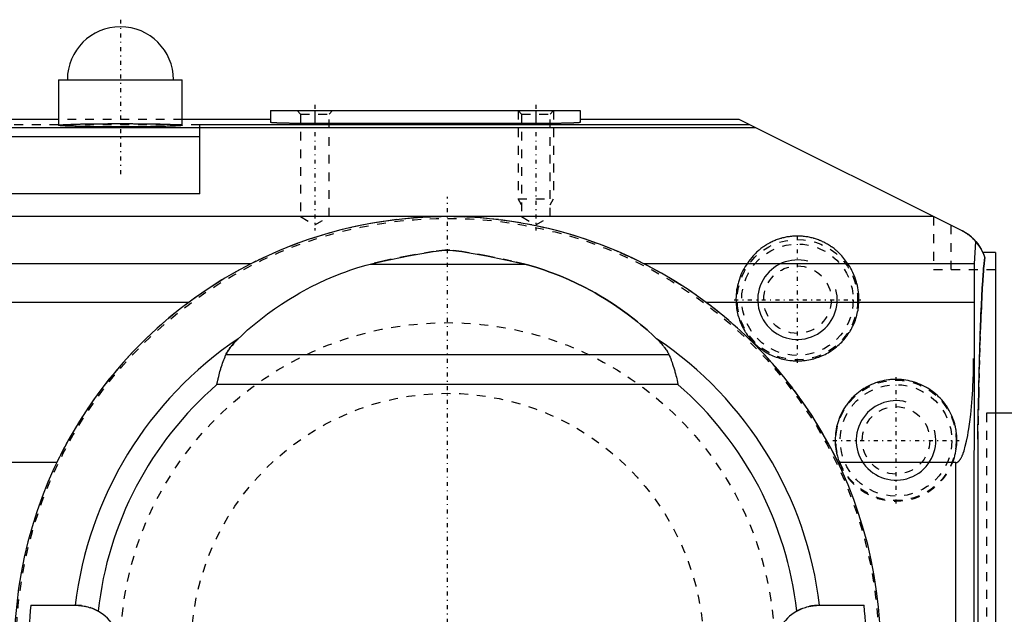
# Model space of a CAD drawing. Extents: x -216 to 565, y -1 to 791.
# Tile 9 of 12: x 52 to 163, y 724 to 791. Entities that reach past the tile are written whole.
import ezdxf

# ---------------------------------------------------------------- set-up
doc = ezdxf.new("R2010")
doc.units = 0
doc.linetypes.add('CENTER', pattern=[1.5, 0.45, -0.5, 0.05, -0.5])
doc.linetypes.add('DASHED', pattern=[2, 1, -1])
for name, color, linetype in [('AM_0', 7, 'CONTINUOUS'), ('AM_10', 7, 'CONTINUOUS'), ('AM_3', 7, 'DASHED'), ('AM_7', 7, 'CENTER')]:
    doc.layers.add(name, color=color, linetype=linetype)

msp = doc.modelspace()

# ---------------------------------------------------------------- linework, layer by layer
at = {"layer": 'AM_0', "color": 7, "linetype": 'CONTINUOUS'}
for p, q in [((56, 784.5), (56, 779.35)), ((56, 784.5), (70, 784.5)), ((70, 779.35), (70, 784.5)), ((80, 781), (80, 779.67)), ((80, 781), (115, 781)), ((85, 781), (85, 779.54)), ((110, 781), (110, 779.54)), ((115, 781), (115, 779.67)), ((56, 780), (40.15, 780)), ((80, 780), (70, 780)), ((133, 780), (115, 780)), ((158.24, 767.38), (133, 780)), ((38.47, 779.08), (72, 779.08)), ((134.22, 779.39), (72, 779.39)), ((72, 771.59), (72, 779.39)), ((134.86, 779.07), (72, 779.07)), ((110, 779.54), (85, 779.54)), ((37.89, 778.08), (72, 778.08)), ((72, 771.59), (34.14, 771.59)), ((155, 769), (32.65, 769)), ((159.61, 763.67), (159.77, 766.19)), ((99.71, 765.21), (100.29, 765.21)), ((162, 764.96), (160.56, 764.96)), ((162, 764.96), (162, 675)), ((77.77, 763.67), (43, 763.67)), ((91.26, 763.63), (108.74, 763.63)), ((159.61, 763.67), (122.23, 763.67)), ((159.58, 681.08), (159.61, 763.67)), ((70.74, 759.3), (43, 759.3)), ((159.56, 759.3), (129.26, 759.3)), ((74.95, 753.4), (125.05, 753.4)), ((126.08, 750), (73.92, 750)), ((164, 746.75), (162, 746.75)), ((160, 743.8), (160, 696.2)), ((55.8, 741.16), (25.74, 741.16)), ((157.53, 741.16), (144.2, 741.16)), ((157.53, 700), (157.53, 741.16)), ((52.86, 725), (58, 725)), ((142, 725), (147.14, 725))]:
    msp.add_line(p, q, dxfattribs=at)
for points in [[(70, 779.35, 0), (70, 779.34, 0), (69.99, 779.34, 0), (69.98, 779.33, 0), (69.97, 779.33, 0), (69.96, 779.33, 0), (69.94, 779.32, 0), (69.91, 779.32, 0), (69.88, 779.31, 0), (69.83, 779.31, 0), (69.79, 779.3, 0), (69.76, 779.3, 0), (69.73, 779.3, 0), (69.68, 779.29, 0), (69.61, 779.29, 0), (69.54, 779.28, 0), (69.47, 779.28, 0), (69.39, 779.27, 0), (69.34, 779.27, 0), (69.3, 779.27, 0), (69.21, 779.26, 0), (69.11, 779.26, 0), (69.06, 779.25, 0), (69.01, 779.25, 0), (68.9, 779.25, 0), (68.79, 779.24, 0), (68.73, 779.24, 0), (68.68, 779.24, 0), (68.55, 779.23, 0), (68.43, 779.23, 0), (68.3, 779.23, 0), (68.16, 779.22, 0), (68.02, 779.22, 0), (67.95, 779.22, 0), (67.88, 779.21, 0), (67.73, 779.21, 0), (67.58, 779.21, 0), (67.42, 779.2, 0), (67.26, 779.2, 0), (67.1, 779.2, 0), (67.02, 779.2, 0), (66.93, 779.19, 0), (66.76, 779.19, 0), (66.59, 779.19, 0), (66.41, 779.19, 0), (66.23, 779.18, 0), (66.05, 779.18, 0), (65.96, 779.18, 0), (65.87, 779.18, 0), (65.68, 779.18, 0), (65.49, 779.17, 0), (65.3, 779.17, 0), (65.1, 779.17, 0), (64.91, 779.17, 0), (64.81, 779.17, 0), (64.71, 779.17, 0), (64.52, 779.17, 0), (64.32, 779.17, 0), (64.12, 779.16, 0), (63.91, 779.16, 0), (63.71, 779.16, 0), (63.61, 779.16, 0), (63.51, 779.16, 0), (63.31, 779.16, 0), (63.1, 779.16, 0), (63, 779.16, 0), (62.9, 779.16, 0), (62.69, 779.16, 0), (62.49, 779.16, 0), (62.39, 779.16, 0), (62.29, 779.16, 0), (62.09, 779.16, 0), (61.88, 779.16, 0), (61.68, 779.17, 0), (61.48, 779.17, 0), (61.29, 779.17, 0), (61.19, 779.17, 0), (61.09, 779.17, 0), (60.9, 779.17, 0), (60.7, 779.17, 0), (60.51, 779.17, 0), (60.32, 779.18, 0), (60.13, 779.18, 0), (60.04, 779.18, 0), (59.95, 779.18, 0), (59.77, 779.18, 0), (59.59, 779.19, 0), (59.41, 779.19, 0), (59.24, 779.19, 0), (59.07, 779.19, 0), (58.98, 779.2, 0), (58.9, 779.2, 0), (58.74, 779.2, 0), (58.58, 779.2, 0), (58.42, 779.21, 0), (58.27, 779.21, 0), (58.12, 779.21, 0), (58.05, 779.22, 0), (57.98, 779.22, 0), (57.84, 779.22, 0), (57.7, 779.23, 0), (57.57, 779.23, 0), (57.45, 779.23, 0), (57.32, 779.24, 0), (57.27, 779.24, 0), (57.21, 779.24, 0), (57.1, 779.25, 0), (56.99, 779.25, 0), (56.94, 779.25, 0), (56.89, 779.26, 0), (56.79, 779.26, 0), (56.7, 779.27, 0), (56.66, 779.27, 0), (56.61, 779.27, 0), (56.53, 779.28, 0), (56.46, 779.28, 0), (56.39, 779.29, 0), (56.32, 779.29, 0), (56.27, 779.3, 0), (56.24, 779.3, 0), (56.21, 779.3, 0), (56.17, 779.31, 0), (56.12, 779.31, 0), (56.09, 779.32, 0), (56.06, 779.32, 0), (56.04, 779.33, 0), (56.03, 779.33, 0), (56.02, 779.33, 0), (56.01, 779.34, 0), (56, 779.34, 0), (56, 779.35, 0)], [(85, 779.54, 0), (84.96, 779.54, 0), (84.89, 779.54, 0), (84.82, 779.54, 0), (84.78, 779.54, 0), (84.75, 779.54, 0), (84.67, 779.54, 0), (84.6, 779.54, 0), (84.53, 779.54, 0), (84.46, 779.54, 0), (84.38, 779.54, 0), (84.35, 779.54, 0), (84.31, 779.54, 0), (84.24, 779.54, 0), (84.17, 779.54, 0), (84.1, 779.54, 0), (84.02, 779.54, 0), (83.95, 779.54, 0), (83.92, 779.54, 0), (83.88, 779.55, 0), (83.81, 779.55, 0), (83.74, 779.55, 0), (83.71, 779.55, 0), (83.67, 779.55, 0), (83.6, 779.55, 0), (83.53, 779.55, 0), (83.5, 779.55, 0), (83.46, 779.55, 0), (83.39, 779.55, 0), (83.32, 779.55, 0), (83.26, 779.55, 0), (83.19, 779.55, 0), (83.12, 779.55, 0), (83.09, 779.55, 0), (83.05, 779.55, 0), (82.99, 779.55, 0), (82.92, 779.55, 0), (82.85, 779.55, 0), (82.79, 779.56, 0), (82.72, 779.56, 0), (82.69, 779.56, 0), (82.66, 779.56, 0), (82.6, 779.56, 0), (82.53, 779.56, 0), (82.47, 779.56, 0), (82.41, 779.56, 0), (82.34, 779.56, 0), (82.31, 779.56, 0), (82.28, 779.56, 0), (82.22, 779.56, 0), (82.16, 779.56, 0), (82.1, 779.57, 0), (82.04, 779.57, 0), (81.99, 779.57, 0), (81.96, 779.57, 0), (81.93, 779.57, 0), (81.87, 779.57, 0), (81.81, 779.57, 0), (81.76, 779.57, 0), (81.7, 779.57, 0), (81.65, 779.58, 0), (81.62, 779.58, 0), (81.6, 779.58, 0), (81.54, 779.58, 0), (81.49, 779.58, 0), (81.46, 779.58, 0), (81.44, 779.58, 0), (81.39, 779.58, 0), (81.34, 779.58, 0), (81.31, 779.58, 0), (81.29, 779.58, 0), (81.24, 779.59, 0), (81.19, 779.59, 0), (81.15, 779.59, 0), (81.1, 779.59, 0), (81.06, 779.59, 0), (81.03, 779.59, 0), (81.01, 779.59, 0), (80.97, 779.6, 0), (80.93, 779.6, 0), (80.88, 779.6, 0), (80.84, 779.6, 0), (80.8, 779.6, 0), (80.78, 779.6, 0), (80.76, 779.6, 0), (80.73, 779.6, 0), (80.69, 779.61, 0), (80.65, 779.61, 0), (80.62, 779.61, 0), (80.58, 779.61, 0), (80.56, 779.61, 0), (80.55, 779.61, 0), (80.52, 779.61, 0), (80.48, 779.62, 0), (80.45, 779.62, 0), (80.42, 779.62, 0), (80.39, 779.62, 0), (80.38, 779.62, 0), (80.37, 779.62, 0), (80.34, 779.63, 0), (80.31, 779.63, 0), (80.29, 779.63, 0), (80.27, 779.63, 0), (80.24, 779.63, 0), (80.23, 779.63, 0), (80.22, 779.63, 0), (80.2, 779.64, 0), (80.18, 779.64, 0), (80.17, 779.64, 0), (80.16, 779.64, 0), (80.14, 779.64, 0), (80.13, 779.64, 0), (80.12, 779.64, 0), (80.11, 779.65, 0), (80.1, 779.65, 0), (80.08, 779.65, 0), (80.07, 779.65, 0), (80.06, 779.65, 0), (80.05, 779.65, 0), (80.04, 779.66, 0), (80.04, 779.66, 0), (80.03, 779.66, 0), (80.02, 779.66, 0), (80.02, 779.66, 0), (80.01, 779.66, 0), (80.01, 779.67, 0), (80, 779.67, 0), (80, 779.67, 0), (80, 779.67, 0), (80, 779.67, 0), (80, 779.67, 0)], [(115, 779.67, 0), (115, 779.67, 0), (115, 779.67, 0), (115, 779.67, 0), (115, 779.67, 0), (114.99, 779.67, 0), (114.99, 779.66, 0), (114.98, 779.66, 0), (114.98, 779.66, 0), (114.97, 779.66, 0), (114.96, 779.66, 0), (114.96, 779.66, 0), (114.95, 779.65, 0), (114.94, 779.65, 0), (114.93, 779.65, 0), (114.92, 779.65, 0), (114.9, 779.65, 0), (114.89, 779.65, 0), (114.88, 779.64, 0), (114.87, 779.64, 0), (114.86, 779.64, 0), (114.84, 779.64, 0), (114.83, 779.64, 0), (114.82, 779.64, 0), (114.8, 779.64, 0), (114.78, 779.63, 0), (114.77, 779.63, 0), (114.76, 779.63, 0), (114.73, 779.63, 0), (114.71, 779.63, 0), (114.69, 779.63, 0), (114.66, 779.63, 0), (114.63, 779.62, 0), (114.62, 779.62, 0), (114.61, 779.62, 0), (114.58, 779.62, 0), (114.55, 779.62, 0), (114.52, 779.62, 0), (114.48, 779.61, 0), (114.45, 779.61, 0), (114.44, 779.61, 0), (114.42, 779.61, 0), (114.38, 779.61, 0), (114.35, 779.61, 0), (114.31, 779.61, 0), (114.27, 779.6, 0), (114.24, 779.6, 0), (114.22, 779.6, 0), (114.2, 779.6, 0), (114.16, 779.6, 0), (114.12, 779.6, 0), (114.07, 779.6, 0), (114.03, 779.6, 0), (113.99, 779.59, 0), (113.97, 779.59, 0), (113.94, 779.59, 0), (113.9, 779.59, 0), (113.85, 779.59, 0), (113.81, 779.59, 0), (113.76, 779.59, 0), (113.71, 779.58, 0), (113.69, 779.58, 0), (113.66, 779.58, 0), (113.61, 779.58, 0), (113.56, 779.58, 0), (113.54, 779.58, 0), (113.51, 779.58, 0), (113.46, 779.58, 0), (113.4, 779.58, 0), (113.38, 779.58, 0), (113.35, 779.58, 0), (113.3, 779.57, 0), (113.24, 779.57, 0), (113.19, 779.57, 0), (113.13, 779.57, 0), (113.07, 779.57, 0), (113.04, 779.57, 0), (113.01, 779.57, 0), (112.96, 779.57, 0), (112.9, 779.57, 0), (112.84, 779.56, 0), (112.78, 779.56, 0), (112.72, 779.56, 0), (112.69, 779.56, 0), (112.66, 779.56, 0), (112.59, 779.56, 0), (112.53, 779.56, 0), (112.47, 779.56, 0), (112.4, 779.56, 0), (112.34, 779.56, 0), (112.31, 779.56, 0), (112.28, 779.56, 0), (112.21, 779.56, 0), (112.15, 779.55, 0), (112.08, 779.55, 0), (112.01, 779.55, 0), (111.95, 779.55, 0), (111.91, 779.55, 0), (111.88, 779.55, 0), (111.81, 779.55, 0), (111.74, 779.55, 0), (111.68, 779.55, 0), (111.61, 779.55, 0), (111.54, 779.55, 0), (111.5, 779.55, 0), (111.47, 779.55, 0), (111.4, 779.55, 0), (111.33, 779.55, 0), (111.29, 779.55, 0), (111.26, 779.55, 0), (111.19, 779.55, 0), (111.12, 779.55, 0), (111.08, 779.54, 0), (111.05, 779.54, 0), (110.98, 779.54, 0), (110.9, 779.54, 0), (110.83, 779.54, 0), (110.76, 779.54, 0), (110.69, 779.54, 0), (110.65, 779.54, 0), (110.62, 779.54, 0), (110.54, 779.54, 0), (110.47, 779.54, 0), (110.4, 779.54, 0), (110.33, 779.54, 0), (110.25, 779.54, 0), (110.22, 779.54, 0), (110.18, 779.54, 0), (110.11, 779.54, 0), (110.04, 779.54, 0), (110, 779.54, 0)], [(159.77, 766.19, 0), (159.73, 766.24, 0), (159.66, 766.32, 0), (159.59, 766.39, 0), (159.55, 766.43, 0), (159.51, 766.47, 0), (159.43, 766.55, 0), (159.35, 766.62, 0), (159.27, 766.69, 0), (159.19, 766.76, 0), (159.1, 766.83, 0), (159.06, 766.86, 0), (159.02, 766.9, 0), (158.93, 766.96, 0), (158.84, 767.02, 0), (158.75, 767.08, 0), (158.66, 767.14, 0), (158.57, 767.2, 0), (158.52, 767.23, 0), (158.48, 767.25, 0), (158.38, 767.31, 0), (158.28, 767.36, 0), (158.24, 767.38, 0)], [(159.77, 766.19, 0), (160, 765.92, 0), (160.38, 765.31, 0), (160.68, 764.66, 0), (160.8, 764.32, 0)], [(91.26, 763.63, 0), (92.7, 763.98, 0), (95.58, 764.58, 0), (98.37, 765.04, 0), (99.71, 765.21, 0)], [(100.29, 765.21, 0), (101.63, 765.04, 0), (104.42, 764.58, 0), (107.3, 763.98, 0), (108.74, 763.63, 0)], [(160, 743.8, 0), (160.01, 744.69, 0), (160.05, 746.42, 0), (160.08, 748.09, 0), (160.1, 748.9, 0), (160.11, 749.69, 0), (160.15, 751.24, 0), (160.19, 752.72, 0), (160.23, 754.12, 0), (160.27, 755.45, 0), (160.32, 756.71, 0), (160.34, 757.3, 0), (160.36, 757.88, 0), (160.41, 758.97, 0), (160.46, 759.98, 0), (160.51, 760.9, 0), (160.56, 761.73, 0), (160.61, 762.47, 0), (160.64, 762.8, 0), (160.66, 763.12, 0), (160.72, 763.67, 0), (160.77, 764.13, 0), (160.8, 764.32, 0)], [(76.33, 755.18, 0), (76.69, 755.52, 0), (77.4, 756.17, 0), (78.14, 756.8, 0), (78.51, 757.11, 0), (78.89, 757.41, 0), (79.66, 758, 0), (80.44, 758.56, 0), (81.23, 759.11, 0), (82.05, 759.63, 0), (82.87, 760.12, 0), (83.29, 760.36, 0), (83.71, 760.6, 0), (84.56, 761.05, 0), (85.42, 761.47, 0), (86.29, 761.87, 0), (87.18, 762.25, 0), (88.07, 762.6, 0), (88.52, 762.77, 0), (88.97, 762.93, 0), (89.88, 763.23, 0), (90.8, 763.5, 0), (91.26, 763.63, 0)], [(108.74, 763.63, 0), (109.2, 763.5, 0), (110.12, 763.23, 0), (111.03, 762.93, 0), (111.48, 762.77, 0), (111.93, 762.6, 0), (112.82, 762.25, 0), (113.71, 761.87, 0), (114.58, 761.47, 0), (115.44, 761.05, 0), (116.29, 760.6, 0), (116.71, 760.36, 0), (117.13, 760.12, 0), (117.95, 759.63, 0), (118.77, 759.11, 0), (119.56, 758.56, 0), (120.34, 758, 0), (121.11, 757.41, 0), (121.49, 757.11, 0), (121.86, 756.8, 0), (122.6, 756.17, 0), (123.31, 755.52, 0), (123.67, 755.18, 0)], [(74.95, 753.4, 0), (74.98, 753.46, 0), (75.04, 753.57, 0), (75.09, 753.67, 0), (75.12, 753.73, 0), (75.15, 753.78, 0), (75.22, 753.88, 0), (75.29, 753.98, 0), (75.36, 754.08, 0), (75.43, 754.18, 0), (75.51, 754.28, 0), (75.55, 754.33, 0), (75.58, 754.38, 0), (75.67, 754.47, 0), (75.75, 754.57, 0), (75.83, 754.67, 0), (75.92, 754.76, 0), (76.01, 754.86, 0), (76.05, 754.91, 0), (76.1, 754.95, 0), (76.19, 755.05, 0), (76.29, 755.14, 0), (76.33, 755.18, 0)], [(123.67, 755.18, 0), (123.71, 755.14, 0), (123.81, 755.05, 0), (123.9, 754.95, 0), (123.95, 754.91, 0), (123.99, 754.86, 0), (124.08, 754.76, 0), (124.17, 754.67, 0), (124.25, 754.57, 0), (124.33, 754.47, 0), (124.42, 754.38, 0), (124.45, 754.33, 0), (124.49, 754.28, 0), (124.57, 754.18, 0), (124.64, 754.08, 0), (124.71, 753.98, 0), (124.78, 753.88, 0), (124.85, 753.78, 0), (124.88, 753.73, 0), (124.91, 753.67, 0), (124.96, 753.57, 0), (125.02, 753.46, 0), (125.05, 753.4, 0)], [(73.92, 750, 0), (73.92, 750, 0), (73.92, 750, 0), (73.92, 750, 0), (73.92, 750, 0), (73.92, 750, 0), (73.92, 750, 0), (73.92, 750, 0), (73.92, 750, 0), (73.92, 750, 0), (73.92, 750, 0), (73.92, 750, 0), (73.92, 750, 0), (73.92, 750, 0), (73.92, 750, 0), (73.92, 750, 0), (73.92, 750, 0), (73.92, 750, 0), (73.92, 750, 0), (73.92, 750, 0), (73.92, 750, 0), (73.92, 750, 0), (73.92, 750, 0), (73.92, 750, 0), (73.92, 750, 0), (73.92, 750, 0), (73.92, 750, 0), (73.92, 750, 0), (73.92, 750, 0), (73.92, 750, 0), (73.92, 750, 0), (73.92, 750, 0), (73.92, 750, 0), (73.92, 750, 0), (73.92, 750, 0), (73.92, 750, 0), (73.92, 750, 0), (73.92, 750, 0), (73.92, 750, 0), (73.92, 750, 0), (73.92, 750, 0), (73.92, 750, 0), (73.92, 750, 0), (73.92, 750, 0), (73.92, 750, 0), (73.92, 750, 0), (73.92, 750, 0), (73.92, 750, 0), (73.92, 750, 0), (73.92, 750, 0), (73.92, 750, 0), (73.92, 750, 0), (73.92, 750, 0), (73.92, 750, 0), (73.92, 750, 0), (73.92, 750, 0), (73.92, 750, 0), (73.92, 750, 0), (73.92, 750, 0), (73.92, 750, 0), (73.92, 750, 0), (73.92, 750, 0), (73.92, 750, 0), (73.92, 750, 0), (73.92, 750, 0), (73.92, 750, 0), (73.92, 750, 0), (73.92, 750, 0), (73.92, 750.01, 0), (73.92, 750.01, 0), (73.92, 750.01, 0), (73.92, 750.01, 0), (73.92, 750.02, 0), (73.92, 750.02, 0), (73.92, 750.04, 0), (73.93, 750.08, 0), (73.93, 750.09, 0), (73.94, 750.11, 0), (73.94, 750.14, 0), (73.95, 750.18, 0), (73.98, 750.29, 0), (74.02, 750.49, 0), (74.05, 750.59, 0), (74.07, 750.69, 0), (74.12, 750.89, 0), (74.17, 751.09, 0), (74.22, 751.28, 0), (74.27, 751.48, 0), (74.33, 751.67, 0), (74.35, 751.76, 0), (74.38, 751.86, 0), (74.44, 752.05, 0), (74.5, 752.24, 0), (74.56, 752.42, 0), (74.63, 752.6, 0), (74.7, 752.78, 0), (74.73, 752.87, 0), (74.77, 752.96, 0), (74.84, 753.14, 0), (74.91, 753.31, 0), (74.95, 753.4, 0)], [(125.05, 753.4, 0), (125.09, 753.3, 0), (125.18, 753.11, 0), (125.26, 752.91, 0), (125.3, 752.81, 0), (125.33, 752.7, 0), (125.41, 752.5, 0), (125.48, 752.29, 0), (125.55, 752.08, 0), (125.61, 751.87, 0), (125.68, 751.65, 0), (125.71, 751.54, 0), (125.74, 751.43, 0), (125.8, 751.22, 0), (125.85, 751.02, 0), (125.9, 750.82, 0), (125.94, 750.64, 0), (125.98, 750.48, 0), (126, 750.4, 0), (126.01, 750.33, 0), (126.04, 750.19, 0), (126.06, 750.12, 0), (126.07, 750.1, 0), (126.07, 750.08, 0), (126.07, 750.07, 0), (126.07, 750.06, 0), (126.08, 750.03, 0), (126.08, 750.01, 0), (126.08, 750.01, 0), (126.08, 750, 0), (126.08, 750, 0), (126.08, 750, 0), (126.08, 750, 0), (126.08, 750, 0), (126.08, 750, 0), (126.08, 750, 0), (126.08, 750, 0), (126.08, 750, 0), (126.08, 750, 0), (126.08, 750, 0), (126.08, 750, 0), (126.08, 750, 0), (126.08, 750, 0), (126.08, 750, 0), (126.08, 750, 0), (126.08, 750, 0), (126.08, 750, 0), (126.08, 750, 0), (126.08, 750, 0), (126.08, 750, 0), (126.08, 750, 0), (126.08, 750, 0), (126.08, 750, 0), (126.08, 750, 0), (126.08, 750, 0), (126.08, 750, 0), (126.08, 750, 0), (126.08, 750, 0), (126.08, 750, 0), (126.08, 750, 0), (126.08, 750, 0), (126.08, 750, 0), (126.08, 750, 0), (126.08, 750, 0), (126.08, 750, 0), (126.08, 750, 0), (126.08, 750, 0), (126.08, 750, 0), (126.08, 750, 0), (126.08, 750, 0), (126.08, 750, 0), (126.08, 750, 0), (126.08, 750, 0), (126.08, 750, 0), (126.08, 750, 0), (126.08, 750, 0), (126.08, 750, 0), (126.08, 750, 0), (126.08, 750, 0), (126.08, 750, 0), (126.08, 750, 0), (126.08, 750, 0), (126.08, 750, 0), (126.08, 750, 0), (126.08, 750, 0), (126.08, 750, 0), (126.08, 750, 0), (126.08, 750, 0), (126.08, 750, 0), (126.08, 750, 0), (126.08, 750, 0), (126.08, 750, 0), (126.08, 750, 0), (126.08, 750, 0), (126.08, 750, 0), (126.08, 750, 0), (126.08, 750, 0), (126.08, 750, 0), (126.08, 750, 0), (126.08, 750, 0), (126.08, 750, 0), (126.08, 750, 0), (126.08, 750, 0), (126.08, 750, 0), (126.08, 750, 0), (126.08, 750, 0), (126.08, 750, 0), (126.08, 750, 0), (126.08, 750, 0), (126.08, 750, 0), (126.08, 750, 0), (126.08, 750, 0), (126.08, 750, 0)], [(157.53, 741.16, 0), (157.54, 741.16, 0), (157.54, 741.16, 0), (157.54, 741.16, 0), (157.55, 741.16, 0), (157.55, 741.16, 0), (157.55, 741.16, 0), (157.56, 741.16, 0), (157.56, 741.16, 0), (157.57, 741.16, 0), (157.57, 741.16, 0), (157.58, 741.16, 0), (157.58, 741.16, 0), (157.58, 741.16, 0), (157.59, 741.16, 0), (157.59, 741.17, 0), (157.6, 741.17, 0), (157.6, 741.17, 0), (157.6, 741.17, 0), (157.61, 741.17, 0), (157.61, 741.17, 0), (157.62, 741.17, 0), (157.62, 741.17, 0), (157.62, 741.17, 0), (157.63, 741.17, 0), (157.63, 741.17, 0), (157.63, 741.18, 0), (157.64, 741.18, 0), (157.64, 741.18, 0), (157.64, 741.18, 0), (157.65, 741.18, 0), (157.65, 741.18, 0), (157.66, 741.18, 0), (157.66, 741.19, 0), (157.66, 741.19, 0), (157.67, 741.19, 0), (157.67, 741.19, 0), (157.68, 741.19, 0), (157.68, 741.19, 0), (157.69, 741.2, 0), (157.69, 741.2, 0), (157.69, 741.2, 0), (157.7, 741.2, 0), (157.7, 741.2, 0), (157.72, 741.21, 0), (157.75, 741.23, 0), (157.78, 741.25, 0), (157.79, 741.26, 0), (157.8, 741.27, 0), (157.83, 741.3, 0), (157.86, 741.32, 0), (157.89, 741.35, 0), (157.92, 741.39, 0), (157.94, 741.42, 0), (157.96, 741.44, 0), (157.97, 741.46, 0), (158, 741.5, 0), (158.03, 741.54, 0), (158.04, 741.56, 0), (158.06, 741.58, 0), (158.08, 741.63, 0), (158.11, 741.68, 0), (158.12, 741.7, 0), (158.14, 741.73, 0), (158.17, 741.78, 0), (158.19, 741.84, 0), (158.22, 741.9, 0), (158.25, 741.96, 0), (158.27, 742.02, 0), (158.29, 742.05, 0), (158.3, 742.09, 0), (158.33, 742.15, 0), (158.35, 742.22, 0), (158.44, 742.48, 0), (158.59, 743, 0), (158.73, 743.58, 0), (158.87, 744.24, 0), (158.93, 744.6, 0), (158.99, 744.97, 0), (159.1, 745.76, 0), (159.2, 746.6, 0), (159.29, 747.49, 0), (159.37, 748.42, 0), (159.43, 749.39, 0), (159.45, 749.89, 0), (159.48, 750.39, 0), (159.51, 751.41, 0), (159.53, 752.44, 0), (159.53, 752.96, 0)], [(58, 725, 0), (58.05, 725, 0), (58.15, 725, 0), (58.25, 724.99, 0), (58.31, 724.99, 0), (58.37, 724.99, 0), (58.49, 724.98, 0), (58.62, 724.96, 0), (58.75, 724.94, 0), (58.89, 724.92, 0), (59.03, 724.89, 0), (59.11, 724.88, 0), (59.18, 724.86, 0), (59.33, 724.82, 0), (59.48, 724.77, 0), (59.64, 724.72, 0), (59.8, 724.67, 0), (59.95, 724.6, 0), (60.03, 724.57, 0), (60.1, 724.54, 0), (60.26, 724.46, 0), (60.41, 724.38, 0), (60.48, 724.34, 0)], [(139.52, 724.34, 0), (139.59, 724.38, 0), (139.74, 724.46, 0), (139.9, 724.54, 0), (139.97, 724.57, 0), (140.05, 724.6, 0), (140.21, 724.67, 0), (140.36, 724.72, 0), (140.52, 724.77, 0), (140.67, 724.82, 0), (140.82, 724.86, 0), (140.89, 724.88, 0), (140.97, 724.89, 0), (141.11, 724.92, 0), (141.25, 724.94, 0), (141.38, 724.96, 0), (141.51, 724.98, 0), (141.63, 724.99, 0), (141.69, 724.99, 0), (141.75, 724.99, 0), (141.85, 725, 0), (141.95, 725, 0), (142, 725, 0)]]:
    msp.add_polyline3d(points, dxfattribs=at)
for centre, radius, start, end in [((63, 784.5), 6, 0, 180), ((100, 720), 49, 348.6101, 191.0169), ((156, 762.91), 5, 24.1509, 63.4349), ((100, 720), 45.21, 89.6361, 90.3639), ((100, 720), 42.4, 123.9269, 173.228), ((100, 720), 42.4, 6.772, 56.0731), ((100, 720), 39.75, 131.0051, 173.7334), ((100, 720), 39.75, 6.2666, 48.9949), ((100, 720), 47.4, 173.9455, 186.0545), ((58, 720), 5, 299.7892, 60.2108), ((142, 720), 5, 119.7892, 240.2108), ((100, 720), 47.4, 353.9455, 6.0545)]:
    msp.add_arc(centre, radius, start, end, dxfattribs=at)
at = {"layer": 'AM_10', "color": 7, "linetype": 'CONTINUOUS'}
for centre in [(139.6, 759.6), (150.75, 743.67)]:
    msp.add_arc(centre, 4.5, 75, 15, dxfattribs=at)
at = {"layer": 'AM_3', "color": 6, "linetype": 'DASHED'}
for p, q in [((83, 781), (83.38, 780.62)), ((86.62, 780.62), (87, 781)), ((108, 781), (108.38, 780.62)), ((108, 781), (108, 771)), ((111.62, 780.62), (112, 781)), ((112, 781), (112, 771)), ((70, 780), (56, 780)), ((83.38, 780.62), (83.38, 769)), ((83.38, 780.62), (86.62, 780.62)), ((86.62, 769), (86.62, 780.62)), ((108.38, 780.62), (108.38, 769)), ((108.38, 780.62), (111.62, 780.62)), ((111.62, 769), (111.62, 780.62)), ((72, 779.07), (38.46, 779.07)), ((72, 779.39), (38.71, 779.39)), ((108.38, 770.34), (108, 771)), ((108, 771), (112, 771)), ((111.62, 770.34), (112, 771)), ((83.38, 769), (85, 768.06)), ((85, 768.06), (86.62, 769)), ((108.38, 769), (110, 768.06)), ((110, 768.06), (111.62, 769)), ((155, 769), (155, 763)), ((157, 763), (157, 768)), ((155, 763), (162, 763)), ((162, 746.75), (161, 746.75)), ((161, 746.75), (161, 693.25)), ((161, 746.75), (161, 693.25))]:
    msp.add_line(p, q, dxfattribs=at)
for points in [[(56, 779.35, 0), (56, 779.35, 0), (56, 779.35, 0), (56, 779.35, 0), (56.01, 779.35, 0), (56.01, 779.35, 0), (56.01, 779.36, 0), (56.02, 779.36, 0), (56.03, 779.36, 0), (56.04, 779.37, 0), (56.05, 779.37, 0), (56.06, 779.37, 0), (56.07, 779.37, 0), (56.08, 779.37, 0), (56.1, 779.38, 0), (56.12, 779.38, 0), (56.13, 779.38, 0), (56.16, 779.38, 0), (56.17, 779.39, 0), (56.18, 779.39, 0), (56.2, 779.39, 0), (56.23, 779.39, 0), (56.24, 779.39, 0), (56.25, 779.39, 0), (56.28, 779.4, 0), (56.31, 779.4, 0), (56.32, 779.4, 0), (56.34, 779.4, 0), (56.37, 779.4, 0), (56.4, 779.41, 0), (56.44, 779.41, 0), (56.48, 779.41, 0), (56.51, 779.41, 0), (56.53, 779.42, 0), (56.55, 779.42, 0), (56.59, 779.42, 0), (56.63, 779.42, 0), (56.68, 779.42, 0), (56.72, 779.43, 0), (56.77, 779.43, 0), (56.79, 779.43, 0), (56.81, 779.43, 0), (56.86, 779.43, 0), (56.91, 779.44, 0), (56.96, 779.44, 0), (57.02, 779.44, 0), (57.07, 779.44, 0), (57.1, 779.44, 0), (57.12, 779.44, 0), (57.18, 779.45, 0), (57.24, 779.45, 0), (57.3, 779.45, 0), (57.35, 779.45, 0), (57.42, 779.46, 0), (57.45, 779.46, 0), (57.48, 779.46, 0), (57.54, 779.46, 0), (57.61, 779.46, 0), (57.67, 779.46, 0), (57.74, 779.47, 0), (57.8, 779.47, 0), (57.84, 779.47, 0), (57.87, 779.47, 0), (57.94, 779.47, 0), (58.01, 779.47, 0), (58.05, 779.47, 0), (58.09, 779.48, 0), (58.16, 779.48, 0), (58.23, 779.48, 0), (58.27, 779.48, 0), (58.31, 779.48, 0), (58.38, 779.48, 0), (58.46, 779.48, 0), (58.54, 779.49, 0), (58.62, 779.49, 0), (58.7, 779.49, 0), (58.74, 779.49, 0), (58.78, 779.49, 0), (58.86, 779.49, 0), (58.94, 779.49, 0), (59.03, 779.5, 0), (59.11, 779.5, 0), (59.2, 779.5, 0), (59.24, 779.5, 0), (59.28, 779.5, 0), (59.37, 779.5, 0), (59.46, 779.5, 0), (59.54, 779.5, 0), (59.63, 779.51, 0), (59.72, 779.51, 0), (59.77, 779.51, 0), (59.81, 779.51, 0), (59.9, 779.51, 0), (60, 779.51, 0), (60.09, 779.51, 0), (60.18, 779.51, 0), (60.27, 779.51, 0), (60.32, 779.51, 0), (60.37, 779.52, 0), (60.46, 779.52, 0), (60.56, 779.52, 0), (60.65, 779.52, 0), (60.75, 779.52, 0), (60.85, 779.52, 0), (60.9, 779.52, 0), (60.94, 779.52, 0), (61.04, 779.52, 0), (61.14, 779.52, 0), (61.19, 779.52, 0), (61.24, 779.52, 0), (61.34, 779.52, 0), (61.44, 779.52, 0), (61.48, 779.52, 0), (61.53, 779.52, 0), (61.63, 779.53, 0), (61.73, 779.53, 0), (61.83, 779.53, 0), (61.94, 779.53, 0), (62.04, 779.53, 0), (62.09, 779.53, 0), (62.14, 779.53, 0), (62.24, 779.53, 0), (62.34, 779.53, 0), (62.44, 779.53, 0), (62.54, 779.53, 0), (62.64, 779.53, 0), (62.69, 779.53, 0), (62.75, 779.53, 0), (62.85, 779.53, 0), (62.95, 779.53, 0), (63, 779.53, 0)], [(63, 779.53, 0), (63.05, 779.53, 0), (63.15, 779.53, 0), (63.25, 779.53, 0), (63.31, 779.53, 0), (63.36, 779.53, 0), (63.46, 779.53, 0), (63.56, 779.53, 0), (63.66, 779.53, 0), (63.76, 779.53, 0), (63.86, 779.53, 0), (63.91, 779.53, 0), (63.96, 779.53, 0), (64.06, 779.53, 0), (64.17, 779.53, 0), (64.27, 779.53, 0), (64.37, 779.53, 0), (64.47, 779.52, 0), (64.52, 779.52, 0), (64.56, 779.52, 0), (64.66, 779.52, 0), (64.76, 779.52, 0), (64.81, 779.52, 0), (64.86, 779.52, 0), (64.96, 779.52, 0), (65.06, 779.52, 0), (65.1, 779.52, 0), (65.15, 779.52, 0), (65.25, 779.52, 0), (65.35, 779.52, 0), (65.44, 779.52, 0), (65.54, 779.52, 0), (65.63, 779.52, 0), (65.68, 779.51, 0), (65.73, 779.51, 0), (65.82, 779.51, 0), (65.91, 779.51, 0), (66, 779.51, 0), (66.1, 779.51, 0), (66.19, 779.51, 0), (66.23, 779.51, 0), (66.28, 779.51, 0), (66.37, 779.51, 0), (66.46, 779.5, 0), (66.54, 779.5, 0), (66.63, 779.5, 0), (66.72, 779.5, 0), (66.76, 779.5, 0), (66.8, 779.5, 0), (66.89, 779.5, 0), (66.97, 779.5, 0), (67.06, 779.49, 0), (67.14, 779.49, 0), (67.22, 779.49, 0), (67.26, 779.49, 0), (67.3, 779.49, 0), (67.38, 779.49, 0), (67.46, 779.49, 0), (67.54, 779.48, 0), (67.62, 779.48, 0), (67.69, 779.48, 0), (67.73, 779.48, 0), (67.77, 779.48, 0), (67.84, 779.48, 0), (67.91, 779.48, 0), (67.95, 779.47, 0), (67.99, 779.47, 0), (68.06, 779.47, 0), (68.13, 779.47, 0), (68.16, 779.47, 0), (68.2, 779.47, 0), (68.26, 779.47, 0), (68.33, 779.46, 0), (68.39, 779.46, 0), (68.46, 779.46, 0), (68.52, 779.46, 0), (68.55, 779.46, 0), (68.58, 779.46, 0), (68.65, 779.45, 0), (68.7, 779.45, 0), (68.76, 779.45, 0), (68.82, 779.45, 0), (68.88, 779.44, 0), (68.9, 779.44, 0), (68.93, 779.44, 0), (68.98, 779.44, 0), (69.04, 779.44, 0), (69.09, 779.44, 0), (69.14, 779.43, 0), (69.19, 779.43, 0), (69.21, 779.43, 0), (69.23, 779.43, 0), (69.28, 779.43, 0), (69.32, 779.42, 0), (69.37, 779.42, 0), (69.41, 779.42, 0), (69.45, 779.42, 0), (69.47, 779.42, 0), (69.49, 779.41, 0), (69.52, 779.41, 0), (69.56, 779.41, 0), (69.6, 779.41, 0), (69.63, 779.4, 0), (69.66, 779.4, 0), (69.68, 779.4, 0), (69.69, 779.4, 0), (69.72, 779.4, 0), (69.75, 779.39, 0), (69.76, 779.39, 0), (69.77, 779.39, 0), (69.8, 779.39, 0), (69.82, 779.39, 0), (69.83, 779.39, 0), (69.84, 779.38, 0), (69.87, 779.38, 0), (69.88, 779.38, 0), (69.9, 779.38, 0), (69.92, 779.37, 0), (69.93, 779.37, 0), (69.94, 779.37, 0), (69.95, 779.37, 0), (69.96, 779.37, 0), (69.97, 779.36, 0), (69.98, 779.36, 0), (69.99, 779.36, 0), (69.99, 779.35, 0), (69.99, 779.35, 0), (70, 779.35, 0), (70, 779.35, 0), (70, 779.35, 0), (70, 779.35, 0)], [(100, 769, 0), (99.89, 769, 0), (99.68, 769, 0), (99.47, 769, 0), (99.36, 769, 0), (99.25, 768.99, 0), (99.04, 768.99, 0), (98.82, 768.99, 0), (98.08, 768.96, 0), (96.8, 768.9, 0), (96.16, 768.85, 0), (95.52, 768.79, 0), (94.24, 768.66, 0), (92.97, 768.49, 0), (91.71, 768.29, 0), (90.45, 768.06, 0), (89.19, 767.79, 0), (88.57, 767.65, 0), (87.95, 767.49, 0), (86.71, 767.16, 0), (85.48, 766.8, 0), (84.26, 766.4, 0), (83.05, 765.98, 0), (81.85, 765.52, 0), (81.26, 765.27, 0), (80.67, 765.03, 0), (79.5, 764.5, 0), (78.34, 763.95, 0), (77.77, 763.67, 0)], [(122.23, 763.67, 0), (121.66, 763.95, 0), (120.5, 764.5, 0), (119.33, 765.03, 0), (118.74, 765.27, 0), (118.15, 765.52, 0), (116.95, 765.98, 0), (115.74, 766.4, 0), (114.52, 766.8, 0), (113.29, 767.16, 0), (112.05, 767.49, 0), (111.43, 767.65, 0), (110.81, 767.79, 0), (109.55, 768.06, 0), (108.29, 768.29, 0), (107.03, 768.49, 0), (105.76, 768.66, 0), (104.48, 768.79, 0), (103.84, 768.85, 0), (103.2, 768.9, 0), (101.92, 768.96, 0), (101.18, 768.99, 0), (100.96, 768.99, 0), (100.75, 768.99, 0), (100.64, 769, 0), (100.53, 769, 0), (100.32, 769, 0), (100.11, 769, 0), (100, 769, 0)], [(145.29, 763.67, 0), (145.08, 763.98, 0), (144.61, 764.57, 0), (144.31, 764.88, 0), (144.21, 764.97, 0), (144.12, 765.06, 0), (144.08, 765.1, 0), (144.03, 765.14, 0), (143.93, 765.22, 0), (143.84, 765.3, 0), (143.79, 765.34, 0), (143.74, 765.38, 0), (143.64, 765.46, 0), (143.54, 765.53, 0), (143.49, 765.57, 0), (143.43, 765.6, 0), (143.33, 765.67, 0), (143.22, 765.74, 0), (143.12, 765.81, 0), (143.01, 765.87, 0), (142.9, 765.93, 0), (142.85, 765.97, 0), (142.79, 766, 0), (142.68, 766.05, 0), (142.57, 766.11, 0), (142.45, 766.16, 0), (142.34, 766.22, 0), (142.23, 766.27, 0), (142.17, 766.29, 0), (142.11, 766.31, 0), (141.99, 766.36, 0), (141.87, 766.4, 0), (141.76, 766.45, 0), (141.64, 766.48, 0), (141.52, 766.52, 0), (141.46, 766.54, 0), (141.4, 766.56, 0), (141.27, 766.59, 0), (141.15, 766.62, 0), (141.03, 766.65, 0), (140.91, 766.67, 0), (140.78, 766.7, 0), (140.72, 766.71, 0), (140.66, 766.72, 0), (140.54, 766.73, 0), (140.41, 766.75, 0), (140.29, 766.77, 0), (140.16, 766.78, 0), (140.04, 766.79, 0), (139.97, 766.79, 0), (139.91, 766.79, 0), (139.79, 766.8, 0), (139.66, 766.8, 0), (139.6, 766.8, 0), (139.54, 766.8, 0), (139.41, 766.8, 0), (139.28, 766.79, 0), (139.22, 766.79, 0), (139.16, 766.79, 0), (139.03, 766.78, 0), (138.91, 766.77, 0), (138.78, 766.75, 0), (138.66, 766.73, 0), (138.54, 766.72, 0), (138.47, 766.71, 0), (138.41, 766.7, 0), (138.29, 766.67, 0), (138.17, 766.65, 0), (138.04, 766.62, 0), (137.92, 766.59, 0), (137.8, 766.56, 0), (137.74, 766.54, 0), (137.68, 766.52, 0), (137.56, 766.48, 0), (137.44, 766.45, 0), (137.32, 766.4, 0), (137.2, 766.36, 0), (137.09, 766.31, 0), (137.03, 766.29, 0), (136.97, 766.27, 0), (136.86, 766.22, 0), (136.74, 766.16, 0), (136.63, 766.11, 0), (136.52, 766.05, 0), (136.4, 766, 0), (136.35, 765.97, 0), (136.29, 765.93, 0), (136.19, 765.87, 0), (136.08, 765.81, 0), (135.97, 765.74, 0), (135.87, 765.67, 0), (135.76, 765.6, 0), (135.71, 765.57, 0), (135.66, 765.53, 0), (135.56, 765.46, 0), (135.46, 765.38, 0), (135.41, 765.34, 0), (135.36, 765.3, 0), (135.26, 765.22, 0), (135.17, 765.14, 0), (135.12, 765.1, 0), (135.07, 765.06, 0), (134.98, 764.97, 0), (134.89, 764.88, 0), (134.59, 764.57, 0), (134.11, 763.98, 0), (133.9, 763.67, 0)], [(99.71, 765.21, 0), (98.37, 765.04, 0), (95.58, 764.58, 0), (92.7, 763.98, 0), (91.26, 763.63, 0)], [(108.74, 763.63, 0), (107.3, 763.98, 0), (104.42, 764.58, 0), (101.63, 765.04, 0), (100.29, 765.21, 0)], [(160.8, 764.32, 0), (160.77, 764.13, 0), (160.72, 763.67, 0), (160.66, 763.12, 0), (160.64, 762.8, 0), (160.61, 762.47, 0), (160.56, 761.73, 0), (160.51, 760.9, 0), (160.46, 759.98, 0), (160.41, 758.97, 0), (160.36, 757.88, 0), (160.34, 757.3, 0), (160.32, 756.71, 0), (160.27, 755.45, 0), (160.23, 754.12, 0), (160.19, 752.72, 0), (160.15, 751.24, 0), (160.11, 749.69, 0), (160.1, 748.9, 0), (160.08, 748.09, 0), (160.05, 746.42, 0), (160.01, 744.69, 0), (160, 743.8, 0)], [(160.56, 764.96, 0), (160.59, 764.9, 0), (160.66, 764.73, 0), (160.75, 764.48, 0), (160.8, 764.32, 0)], [(77.77, 763.67, 0), (76.56, 763.03, 0), (74.18, 761.64, 0), (71.86, 760.11, 0), (70.74, 759.3, 0)], [(123.67, 755.18, 0), (123.31, 755.52, 0), (122.6, 756.17, 0), (121.86, 756.8, 0), (121.49, 757.11, 0), (121.11, 757.41, 0), (120.34, 758, 0), (119.56, 758.56, 0), (118.77, 759.11, 0), (117.95, 759.63, 0), (117.13, 760.12, 0), (116.71, 760.36, 0), (116.29, 760.6, 0), (115.44, 761.05, 0), (114.58, 761.47, 0), (113.71, 761.87, 0), (112.82, 762.25, 0), (111.93, 762.6, 0), (111.48, 762.77, 0), (111.03, 762.93, 0), (110.12, 763.23, 0), (109.2, 763.5, 0), (108.74, 763.63, 0)], [(129.26, 759.3, 0), (128.14, 760.11, 0), (125.82, 761.64, 0), (123.44, 763.03, 0), (122.23, 763.67, 0)], [(133.9, 763.67, 0), (133.83, 763.56, 0), (133.69, 763.34, 0), (133.56, 763.12, 0), (133.49, 763, 0), (133.43, 762.89, 0), (133.32, 762.66, 0), (133.21, 762.42, 0), (133.11, 762.18, 0), (133.03, 761.94, 0), (132.95, 761.7, 0), (132.91, 761.57, 0), (132.88, 761.45, 0), (132.81, 761.2, 0), (132.76, 760.95, 0), (132.72, 760.7, 0), (132.69, 760.46, 0), (132.66, 760.2, 0), (132.66, 760.08, 0), (132.65, 759.95, 0), (132.64, 759.69, 0), (132.65, 759.43, 0), (132.65, 759.3, 0)], [(146.54, 759.3, 0), (146.55, 759.43, 0), (146.55, 759.69, 0), (146.55, 759.95, 0), (146.54, 760.08, 0), (146.53, 760.2, 0), (146.51, 760.46, 0), (146.47, 760.7, 0), (146.43, 760.95, 0), (146.38, 761.2, 0), (146.32, 761.45, 0), (146.29, 761.57, 0), (146.25, 761.7, 0), (146.17, 761.94, 0), (146.08, 762.18, 0), (145.98, 762.42, 0), (145.88, 762.66, 0), (145.76, 762.89, 0), (145.7, 763, 0), (145.64, 763.12, 0), (145.51, 763.34, 0), (145.37, 763.56, 0), (145.29, 763.67, 0)], [(70.74, 759.3, 0), (70.21, 758.9, 0), (69.17, 758.09, 0), (68.16, 757.25, 0), (67.66, 756.81, 0), (67.17, 756.38, 0), (66.2, 755.48, 0), (65.26, 754.56, 0), (64.34, 753.61, 0), (63.45, 752.64, 0), (62.59, 751.65, 0), (62.17, 751.14, 0), (61.75, 750.63, 0), (60.94, 749.59, 0), (60.16, 748.53, 0), (59.41, 747.44, 0), (58.68, 746.34, 0), (57.99, 745.22, 0), (57.65, 744.65, 0), (57.33, 744.08, 0), (56.69, 742.93, 0), (56.09, 741.75, 0), (55.8, 741.16, 0)], [(144.2, 741.16, 0), (143.91, 741.75, 0), (143.31, 742.93, 0), (142.67, 744.08, 0), (142.35, 744.65, 0), (142.01, 745.22, 0), (141.32, 746.34, 0), (140.59, 747.44, 0), (139.84, 748.53, 0), (139.06, 749.59, 0), (138.25, 750.63, 0), (137.83, 751.14, 0), (137.41, 751.65, 0), (136.55, 752.64, 0), (135.66, 753.61, 0), (134.74, 754.56, 0), (133.8, 755.48, 0), (132.83, 756.38, 0), (132.34, 756.81, 0), (131.84, 757.25, 0), (130.83, 758.09, 0), (129.79, 758.9, 0), (129.26, 759.3, 0)], [(132.65, 759.3, 0), (132.66, 759.2, 0), (132.67, 759.01, 0), (132.69, 758.81, 0), (132.7, 758.72, 0), (132.72, 758.62, 0), (132.75, 758.42, 0), (132.79, 758.23, 0), (132.83, 758.04, 0), (132.87, 757.85, 0), (132.93, 757.66, 0), (132.96, 757.57, 0), (132.99, 757.47, 0), (133.05, 757.29, 0), (133.12, 757.1, 0), (133.19, 756.92, 0), (133.27, 756.74, 0), (133.35, 756.56, 0), (133.4, 756.48, 0), (133.44, 756.39, 0), (133.54, 756.22, 0), (133.64, 756.05, 0), (133.69, 755.96, 0), (133.74, 755.88, 0), (133.85, 755.72, 0), (133.96, 755.56, 0), (134.02, 755.48, 0), (134.08, 755.4, 0), (134.2, 755.25, 0), (134.32, 755.09, 0), (134.45, 754.95, 0), (134.59, 754.8, 0), (134.73, 754.66, 0), (134.8, 754.6, 0), (134.87, 754.53, 0), (135.01, 754.4, 0), (135.16, 754.27, 0), (135.32, 754.15, 0), (135.47, 754.03, 0), (135.63, 753.91, 0), (135.71, 753.86, 0), (135.8, 753.81, 0), (135.96, 753.7, 0), (136.13, 753.6, 0), (136.3, 753.5, 0), (136.48, 753.41, 0), (136.65, 753.33, 0), (136.74, 753.29, 0), (136.83, 753.25, 0), (137.01, 753.17, 0), (137.2, 753.1, 0), (137.38, 753.04, 0), (137.57, 752.98, 0), (137.76, 752.92, 0), (137.85, 752.9, 0), (137.95, 752.87, 0), (138.14, 752.83, 0), (138.33, 752.79, 0), (138.52, 752.76, 0), (138.72, 752.73, 0), (138.91, 752.71, 0), (139.01, 752.7, 0), (139.11, 752.69, 0), (139.3, 752.68, 0), (139.5, 752.67, 0), (139.6, 752.67, 0), (139.7, 752.67, 0), (139.89, 752.68, 0), (140.09, 752.69, 0), (140.19, 752.7, 0), (140.28, 752.71, 0), (140.48, 752.73, 0), (140.67, 752.76, 0), (140.87, 752.79, 0), (141.06, 752.83, 0), (141.25, 752.87, 0), (141.35, 752.9, 0), (141.44, 752.92, 0), (141.63, 752.98, 0), (141.82, 753.04, 0), (142, 753.1, 0), (142.18, 753.17, 0), (142.36, 753.25, 0), (142.45, 753.29, 0), (142.54, 753.33, 0), (142.72, 753.41, 0), (142.89, 753.5, 0), (143.07, 753.6, 0), (143.23, 753.7, 0), (143.4, 753.81, 0), (143.48, 753.86, 0), (143.56, 753.91, 0), (143.72, 754.03, 0), (143.88, 754.15, 0), (144.03, 754.27, 0), (144.18, 754.4, 0), (144.33, 754.53, 0), (144.4, 754.6, 0), (144.47, 754.66, 0), (144.61, 754.8, 0), (144.74, 754.95, 0), (144.87, 755.09, 0), (145, 755.25, 0), (145.12, 755.4, 0), (145.18, 755.48, 0), (145.24, 755.56, 0), (145.35, 755.72, 0), (145.46, 755.88, 0), (145.51, 755.96, 0), (145.56, 756.05, 0), (145.66, 756.22, 0), (145.75, 756.39, 0), (145.8, 756.48, 0), (145.84, 756.56, 0), (145.93, 756.74, 0), (146, 756.92, 0), (146.08, 757.1, 0), (146.15, 757.29, 0), (146.21, 757.47, 0), (146.24, 757.57, 0), (146.27, 757.66, 0), (146.32, 757.85, 0), (146.37, 758.04, 0), (146.41, 758.23, 0), (146.45, 758.42, 0), (146.48, 758.62, 0), (146.49, 758.72, 0), (146.5, 758.81, 0), (146.52, 759.01, 0), (146.54, 759.2, 0), (146.54, 759.3, 0)], [(76.33, 755.18, 0), (76.29, 755.14, 0), (76.19, 755.05, 0), (76.1, 754.95, 0), (76.05, 754.91, 0), (76.01, 754.86, 0), (75.92, 754.76, 0), (75.83, 754.67, 0), (75.75, 754.57, 0), (75.67, 754.47, 0), (75.58, 754.38, 0), (75.55, 754.33, 0), (75.51, 754.28, 0), (75.43, 754.18, 0), (75.36, 754.08, 0), (75.29, 753.98, 0), (75.22, 753.88, 0), (75.15, 753.78, 0), (75.12, 753.73, 0), (75.09, 753.67, 0), (75.04, 753.57, 0), (74.98, 753.46, 0), (74.95, 753.4, 0)], [(157.15, 741.16, 0), (157.2, 741.28, 0), (157.28, 741.51, 0), (157.36, 741.75, 0), (157.39, 741.87, 0), (157.42, 741.99, 0), (157.48, 742.23, 0), (157.53, 742.47, 0), (157.57, 742.72, 0), (157.6, 742.96, 0), (157.62, 743.21, 0), (157.63, 743.33, 0), (157.63, 743.46, 0), (157.64, 743.71, 0), (157.63, 743.96, 0), (157.62, 744.2, 0), (157.6, 744.45, 0), (157.57, 744.7, 0), (157.55, 744.82, 0), (157.53, 744.94, 0), (157.48, 745.19, 0), (157.42, 745.43, 0), (157.39, 745.55, 0), (157.35, 745.67, 0), (157.28, 745.9, 0), (157.19, 746.14, 0), (157.15, 746.25, 0), (157.1, 746.37, 0), (157, 746.59, 0), (156.89, 746.82, 0), (156.77, 747.04, 0), (156.65, 747.25, 0), (156.52, 747.46, 0), (156.45, 747.57, 0), (156.38, 747.67, 0), (156.23, 747.87, 0), (156.08, 748.06, 0), (155.92, 748.25, 0), (155.75, 748.44, 0), (155.57, 748.61, 0), (155.48, 748.7, 0), (155.39, 748.78, 0), (155.21, 748.95, 0), (155.01, 749.1, 0), (154.82, 749.25, 0), (154.61, 749.4, 0), (154.41, 749.53, 0), (154.3, 749.6, 0), (154.19, 749.66, 0), (153.98, 749.78, 0), (153.75, 749.89, 0), (153.53, 750, 0), (153.3, 750.09, 0), (153.07, 750.18, 0), (152.95, 750.22, 0), (152.83, 750.26, 0), (152.59, 750.33, 0), (152.35, 750.39, 0), (152.11, 750.45, 0), (151.87, 750.49, 0), (151.62, 750.53, 0), (151.5, 750.54, 0), (151.37, 750.55, 0), (151.13, 750.57, 0), (150.88, 750.58, 0), (150.75, 750.58, 0), (150.63, 750.58, 0), (150.38, 750.57, 0), (150.13, 750.55, 0), (150.01, 750.54, 0), (149.89, 750.53, 0), (149.64, 750.49, 0), (149.4, 750.45, 0), (149.15, 750.39, 0), (148.91, 750.33, 0), (148.67, 750.26, 0), (148.56, 750.22, 0), (148.44, 750.18, 0), (148.21, 750.09, 0), (147.98, 750, 0), (147.75, 749.89, 0), (147.53, 749.78, 0), (147.31, 749.66, 0), (147.21, 749.6, 0), (147.1, 749.53, 0), (146.89, 749.4, 0), (146.69, 749.25, 0), (146.49, 749.1, 0), (146.3, 748.95, 0), (146.11, 748.78, 0), (146.02, 748.7, 0), (145.93, 748.61, 0), (145.76, 748.44, 0), (145.59, 748.25, 0), (145.43, 748.06, 0), (145.28, 747.87, 0), (145.13, 747.67, 0), (145.06, 747.57, 0), (144.99, 747.46, 0), (144.86, 747.25, 0), (144.73, 747.04, 0), (144.62, 746.82, 0), (144.51, 746.59, 0), (144.41, 746.37, 0), (144.36, 746.25, 0), (144.31, 746.14, 0), (144.23, 745.9, 0), (144.16, 745.67, 0), (144.12, 745.55, 0), (144.09, 745.43, 0), (144.03, 745.19, 0), (143.98, 744.94, 0), (143.96, 744.82, 0), (143.94, 744.7, 0), (143.91, 744.45, 0), (143.89, 744.2, 0), (143.87, 743.96, 0), (143.87, 743.71, 0), (143.87, 743.46, 0), (143.88, 743.33, 0), (143.88, 743.21, 0), (143.91, 742.96, 0), (143.94, 742.72, 0), (143.98, 742.47, 0), (144.03, 742.23, 0), (144.08, 741.99, 0), (144.12, 741.87, 0), (144.15, 741.75, 0), (144.22, 741.51, 0), (144.31, 741.28, 0), (144.35, 741.16, 0)]]:
    msp.add_polyline3d(points, dxfattribs=at)
for centre, radius in [((100, 720), 48.8), ((139.6, 759.6), 6.81), ((139.6, 759.6), 6.31), ((139.6, 759.6), 3.82), ((100, 720), 37), ((150.75, 743.67), 6.81), ((150.75, 743.67), 6.31), ((100, 720), 29), ((100, 720), 29), ((150.75, 743.67), 3.82)]:
    msp.add_circle(centre, radius, dxfattribs=at)
for centre, radius, start, end in [((150.75, 743.67), 6.87, 201.3844, 338.6156), ((58, 720), 5, 60.2108, 90), ((142, 720), 5, 90, 119.7892)]:
    msp.add_arc(centre, radius, start, end, dxfattribs=at)
at = {"layer": 'AM_7', "color": 4, "linetype": 'CENTER'}
for p, q in [((63, 791.3), (63, 773.7)), ((85, 781.65), (85, 767.42)), ((110, 781.65), (110, 767.42)), ((100, 668.76), (100, 771.24)), ((139.6, 752.45), (139.6, 766.75)), ((132.45, 759.6), (146.75, 759.6)), ((150.75, 736.52), (150.75, 750.82)), ((143.6, 743.67), (157.9, 743.67))]:
    msp.add_line(p, q, dxfattribs=at)

doc.saveas('drawing.dxf')
